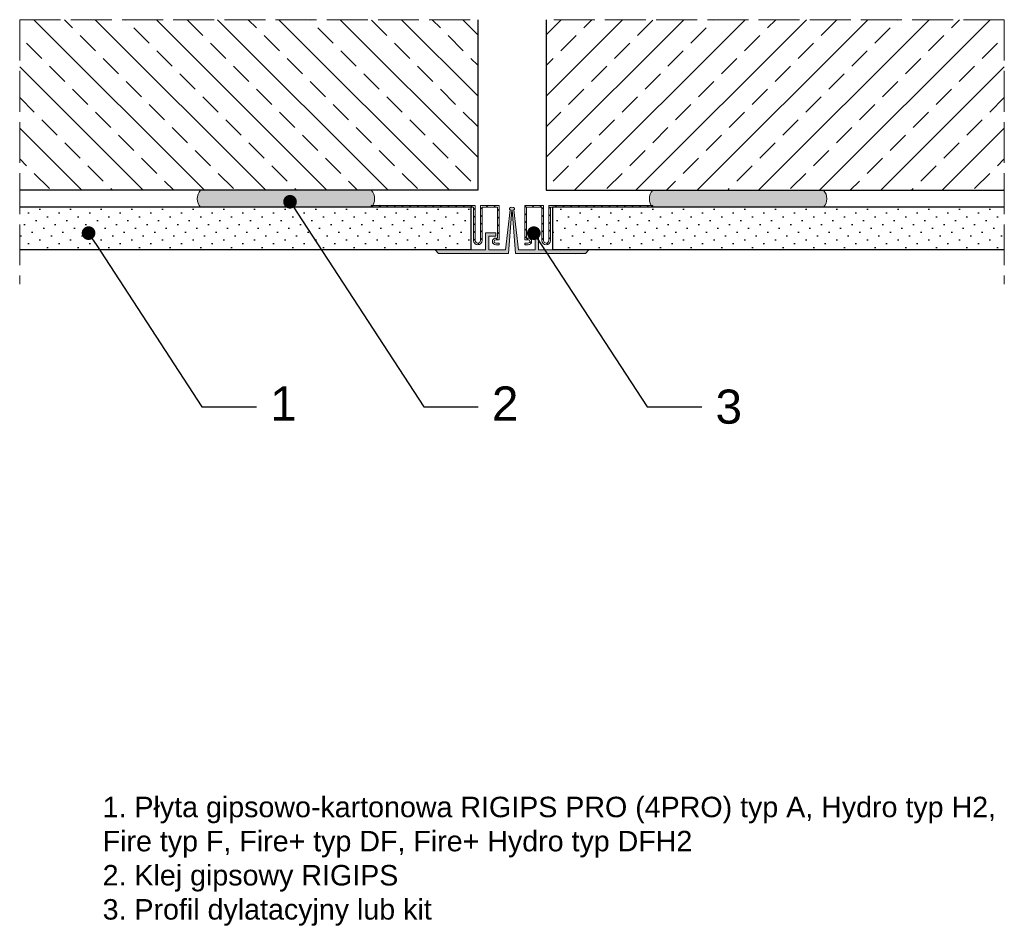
# Model space of a CAD drawing. Header units: millimetres. Extents: x 2352 to 2640, y 1043 to 1309.
import ezdxf
from ezdxf import colors
from ezdxf.entities.mleader import LeaderData, LeaderLine
from ezdxf.math import Vec2, Vec3

# ---------------------------------------------------------------- set-up
doc = ezdxf.new("R2010")
doc.units = ezdxf.units.MM
doc.linetypes.add('ACAD_ISO02W100', pattern=[15, 12, -3])
for name, color, linetype, lineweight in [('_RIGIPS AKCESORIA', 7, 'Continuous', 18), ('_RIGIPS G-K', 7, 'Continuous', 25), ('KRESKOWANIE', 7, 'Continuous', 9), ('OPISY', 7, 'Continuous', 9), ('PRZERYWANA', 7, 'ACAD_ISO02W100', 9)]:
    doc.layers.add(name, color=color, linetype=linetype, lineweight=lineweight)
doc.styles.get("Standard").update_dxf_attribs({"font": 'arial.ttf'})

# ---------------------------------------------------------------- blocks, each defined once
blk = doc.blocks.new('Profil dylatacyjny')
at = {"layer": '_RIGIPS G-K'}
h = blk.add_hatch(color=256, dxfattribs=at)
h.dxf.hatch_style = 1
edge = h.paths.add_edge_path()
edge.add_line((1735.54, 1914.64), (1715.04, 1914.64))
edge.add_line((1715.04, 1914.64), (1714.04, 1913.64))
edge.add_line((1714.04, 1913.64), (1728.79, 1913.64))
edge.add_line((1728.79, 1913.64), (1728.79, 1908.64))
edge.add_line((1728.79, 1908.64), (1731.79, 1908.64))
edge.add_line((1731.79, 1908.64), (1731.79, 1909.64))
edge.add_line((1731.79, 1909.64), (1729.79, 1909.64))
edge.add_line((1729.79, 1909.64), (1729.79, 1913.64))
edge.add_line((1729.79, 1913.64), (1734.66, 1913.64))
edge.add_line((1734.66, 1913.64), (1736.03, 1901.9))
edge.add_ellipse((1736.54, 1901.58), major_axis=(0.759, 0), ratio=0.575336, start_angle=132.522, end_angle=270)
edge.add_ellipse((1736.54, 1901.58), major_axis=(0.759, 0), ratio=0.575336, start_angle=270, end_angle=407.478)
edge.add_line((1737.05, 1901.9), (1738.42, 1913.64))
edge.add_line((1738.42, 1913.64), (1743.29, 1913.64))
edge.add_line((1743.29, 1913.64), (1743.29, 1909.64))
edge.add_line((1743.29, 1909.64), (1741.29, 1909.64))
edge.add_line((1741.29, 1909.64), (1741.29, 1908.64))
edge.add_line((1741.29, 1908.64), (1744.29, 1908.64))
edge.add_line((1744.29, 1908.64), (1744.29, 1913.64))
edge.add_line((1744.29, 1913.64), (1759.04, 1913.64))
edge.add_line((1759.04, 1913.64), (1758.04, 1914.64))
edge.add_line((1758.04, 1914.64), (1737.54, 1914.64))
edge.add_line((1737.54, 1914.64), (1736.56, 1902.01))
edge.add_ellipse((1736.54, 1901.58), major_axis=(0.759, 0), ratio=0.575336, start_angle=88.3826, end_angle=91.6174)
edge.add_line((1736.52, 1902.01), (1735.54, 1914.64))
h = blk.add_hatch(dxfattribs=at)
h.set_pattern_fill('ANSI31', color=256, scale=0.5)
h.paths.add_polyline_path([(1725.79, 1910.89, -1), (1727.29, 1910.89), (1727.29, 1900.64), (1732.79, 1900.64), (1732.79, 1910.64), (1731.79, 1910.64, -1), (1731.79, 1911.64), (1732.79, 1911.64), (1732.79, 1912.14), (1731.79, 1912.14, 1), (1731.79, 1910.14), (1732.29, 1910.14), (1732.29, 1901.14), (1727.79, 1901.14), (1727.79, 1910.89, 1), (1725.29, 1910.89), (1725.29, 1901.14), (1695.29, 1901.14), (1695.29, 1900.64), (1725.79, 1900.64)])
h = blk.add_hatch(dxfattribs=at)
h.set_pattern_fill('ANSI31', color=256, scale=0.5)
h.paths.add_polyline_path([(1777.79, 1901.14), (1747.79, 1901.14), (1747.79, 1910.89, 1), (1745.29, 1910.89), (1745.29, 1901.14), (1740.79, 1901.14), (1740.79, 1910.14), (1741.29, 1910.14, 1), (1741.29, 1912.14), (1740.29, 1912.14), (1740.29, 1911.64), (1741.29, 1911.64, -1), (1741.29, 1910.64), (1740.29, 1910.64), (1740.29, 1900.64), (1745.79, 1900.64), (1745.79, 1910.89, -1), (1747.29, 1910.89), (1747.29, 1900.64), (1777.79, 1900.64)])
at = {"layer": '_RIGIPS AKCESORIA'}
for p, q in [((1714.04, 1913.64), (1715.04, 1914.64)), ((1714.04, 1913.64), (1728.79, 1913.64)), ((1715.04, 1914.64), (1735.54, 1914.64)), ((1728.79, 1908.64), (1728.79, 1913.64)), ((1729.79, 1913.64), (1734.66, 1913.64)), ((1729.79, 1909.64), (1729.79, 1913.64)), ((1734.66, 1913.64), (1736.03, 1901.9)), ((1735.54, 1914.64), (1736.52, 1902.01)), ((1737.54, 1914.64), (1736.56, 1902.01)), ((1738.42, 1913.64), (1737.05, 1901.9)), ((1737.54, 1914.64), (1758.04, 1914.64)), ((1738.42, 1913.64), (1743.29, 1913.64)), ((1743.29, 1909.64), (1743.29, 1913.64)), ((1744.29, 1913.64), (1759.04, 1913.64)), ((1744.29, 1908.64), (1744.29, 1913.64)), ((1759.04, 1913.64), (1758.04, 1914.64)), ((1725.29, 1901.14), (1725.29, 1910.89)), ((1725.79, 1900.64), (1725.79, 1910.89)), ((1727.29, 1900.64), (1727.29, 1910.89)), ((1727.79, 1901.14), (1727.79, 1910.89)), ((1731.79, 1912.14), (1732.79, 1912.14)), ((1731.79, 1911.64), (1732.79, 1911.64)), ((1731.79, 1910.64), (1732.79, 1910.64)), ((1731.79, 1910.14), (1732.29, 1910.14)), ((1732.29, 1901.14), (1732.29, 1910.14)), ((1732.79, 1911.64), (1732.79, 1912.14)), ((1732.79, 1900.64), (1732.79, 1910.64)), ((1741.29, 1912.14), (1740.29, 1912.14)), ((1740.29, 1911.64), (1740.29, 1912.14)), ((1741.29, 1911.64), (1740.29, 1911.64)), ((1740.29, 1900.64), (1740.29, 1910.64)), ((1741.29, 1910.64), (1740.29, 1910.64)), ((1740.79, 1901.14), (1740.79, 1910.14)), ((1741.29, 1910.14), (1740.79, 1910.14)), ((1745.29, 1901.14), (1745.29, 1910.89)), ((1745.79, 1900.64), (1745.79, 1910.89)), ((1747.29, 1900.64), (1747.29, 1910.89)), ((1747.79, 1901.14), (1747.79, 1910.89)), ((1731.79, 1908.64), (1728.79, 1908.64)), ((1731.79, 1909.64), (1729.79, 1909.64)), ((1731.79, 1908.64), (1731.79, 1909.64)), ((1741.29, 1909.64), (1743.29, 1909.64)), ((1741.29, 1908.64), (1741.29, 1909.64)), ((1741.29, 1908.64), (1744.29, 1908.64)), ((1695.29, 1901.14), (1725.29, 1901.14)), ((1695.29, 1900.64), (1695.29, 1901.14)), ((1695.29, 1900.64), (1725.79, 1900.64)), ((1727.29, 1900.64), (1732.79, 1900.64)), ((1727.79, 1901.14), (1732.29, 1901.14)), ((1745.79, 1900.64), (1740.29, 1900.64)), ((1745.29, 1901.14), (1740.79, 1901.14)), ((1777.79, 1900.64), (1747.29, 1900.64)), ((1777.79, 1901.14), (1747.79, 1901.14)), ((1777.79, 1900.64), (1777.79, 1901.14))]:
    blk.add_line(p, q, dxfattribs=at)
for centre, radius, start, end in [((1726.54, 1910.89), 1.25, 0, 180), ((1726.54, 1910.89), 0.75, 0, 180), ((1731.79, 1911.14), 1, 90, 270), ((1731.79, 1911.14), 0.5, 90, 270), ((1741.29, 1911.14), 1, 270, 90), ((1741.29, 1911.14), 0.5, 270, 90), ((1746.54, 1910.89), 1.25, 0, 180), ((1746.54, 1910.89), 0.75, 0, 180)]:
    blk.add_arc(centre, radius, start, end, dxfattribs=at)
for start_param, end_param in [(2.312945, 7.111833), (1.542567, 1.599026)]:
    blk.add_ellipse((1736.54, 1901.58), major_axis=(0.759, 0), ratio=0.575336, start_param=start_param, end_param=end_param, dxfattribs=at)
blk = doc.blocks.new('_Dot')
at = {"color": 0, "linetype": 'ByBlock', "lineweight": -2}
blk.add_line((-0.5, 0), (-1, 0), dxfattribs=at)
at = {"color": 0, "linetype": 'ByBlock', "const_width": 0.5}
blk.add_lwpolyline([(-0.25, 0, 1), (0.25, 0, 1)], format="xyb", close=True, dxfattribs=at)

msp = doc.modelspace()

# ---------------------------------------------------------------- hatches: boundary and pattern name
at = {"layer": '_RIGIPS G-K'}
h = msp.add_hatch(dxfattribs=at)
h.set_pattern_fill('DOTS', color=256, scale=2, angle=-45, style=0)
h.set_pattern_definition([(315, (522.234, -256.6705), (3.367596, 1.122532), [0, -3.175])])
h.paths.add_polyline_path([(2351.66, 1253.66), (2351.66, 1241.16), (2483.91, 1241.16), (2483.91, 1253.66)])
h.paths.add_polyline_path([(2640.16, 1241.16), (2640.16, 1253.66), (2507.91, 1253.66), (2507.91, 1241.16)])
at = {"layer": 'KRESKOWANIE'}
h = msp.add_hatch(dxfattribs=at)
h.set_pattern_fill('ANSI33', color=256, scale=2, style=0)
h.set_pattern_definition([(135, (4735.687, -65.472), (8.980256, 8.980256), []), (135, (4726.706, -65.472), (8.980256, 8.980256), [6.35, -3.175])])
h.paths.add_polyline_path([(2351.66, 1258.66), (2351.66, 1308.66), (2485.91, 1308.66), (2485.91, 1258.66)])
h = msp.add_hatch(dxfattribs=at)
h.set_pattern_fill('ANSI33', color=256, scale=2, style=0)
h.set_pattern_definition([(45, (256.137, -65.472), (-8.980256, 8.980256), []), (45, (265.117, -65.472), (-8.980256, 8.980256), [6.35, -3.175])])
h.paths.add_polyline_path([(2640.16, 1258.66), (2640.16, 1308.66), (2505.91, 1308.66), (2505.91, 1258.66)])
for points in [[(2404.66, 1253.66, -0.4), (2404.66, 1258.66), (2454.66, 1258.66, -0.4), (2454.66, 1253.66)], [(2587.16, 1253.66, 0.4), (2587.16, 1258.66), (2537.16, 1258.66, 0.4), (2537.16, 1253.66)]]:
    msp.add_hatch(color=256, dxfattribs=at).paths.add_polyline_path(points)

# ---------------------------------------------------------------- linework, layer by layer
for p, q in [((2485.91, 1308.66), (2485.91, 1258.66)), ((2505.91, 1308.66), (2505.91, 1258.66)), ((2485.91, 1258.66), (2351.66, 1258.66)), ((2505.91, 1258.66), (2640.16, 1258.66))]:
    msp.add_line(p, q)
at = {"layer": '_RIGIPS G-K'}
for p, q in [((2483.91, 1253.66), (2351.66, 1253.66)), ((2483.91, 1241.16), (2483.91, 1253.66)), ((2507.91, 1241.16), (2507.91, 1253.66)), ((2640.16, 1253.66), (2507.91, 1253.66)), ((2483.91, 1241.16), (2351.66, 1241.16)), ((2640.16, 1241.16), (2507.91, 1241.16))]:
    msp.add_line(p, q, dxfattribs=at)
at = {"layer": 'KRESKOWANIE'}
for centre, start, end in [((2407.29, 1256.16), 136.3972, 223.6028), ((2452.04, 1256.16), 316.3972, 43.6028), ((2539.79, 1256.16), 136.3972, 223.6028), ((2584.54, 1256.16), 316.3972, 43.6028)]:
    msp.add_arc(centre, 3.63, start, end, dxfattribs=at)
at = {"layer": 'PRZERYWANA'}
for p, q in [((2351.66, 1308.66), (2485.91, 1308.66)), ((2351.66, 1308.66), (2351.66, 1231.16)), ((2640.16, 1308.66), (2505.91, 1308.66)), ((2640.16, 1308.66), (2640.16, 1231.16))]:
    msp.add_line(p, q, dxfattribs=at)

# ---------------------------------------------------------------- block references
at = {"layer": '_RIGIPS AKCESORIA', "xscale": -1, "rotation": 180}
msp.add_blockref('Profil dylatacyjny', (759.37, 3154.8), dxfattribs=at)

# ---------------------------------------------------------------- texts
at = {"insert": (2375.97, 1080.87), "char_height": 6, "width": 262.7017, "attachment_point": 1}
msp.add_mtext('1. Płyta gipsowo-kartonowa RIGIPS PRO (4PRO) typ A, Hydro typ H2, Fire typ F, Fire+ typ DF, Fire+ Hydro typ DFH2\\P2. Klej gipsowy RIGIPS\\P3. Profil dylatacyjny lub kit', dxfattribs=at)

# ---------------------------------------------------------------- leaders
at = {"layer": 'OPISY'}
ml = msp.add_multileader_mtext('Standard', dxfattribs=at)
ml.set_content('2', color=256)
ml.set_leader_properties()
ml.set_arrow_properties(name='DOT')
ml.build(insert=Vec2(0, 0))
ctx = ml.context
ctx.base_point, ctx.char_height, ctx.landing_gap_size, ctx.plane_origin = Vec3(2486.03, 1195.14), 10, 4, Vec3(2293.44, 1338.8)
notes = []
notes.append((ctx, [(0, (1, 1, 0), (2470.03, 1195.14), (1, 0), 16, [(0, [(2430.87, 1255.28)], 0, [])])]))
ctx.mtext.insert, ctx.mtext.flow_direction = Vec3(2490.03, 1201.14), 5
ml = msp.add_multileader_mtext('Standard', dxfattribs=at)
ml.set_content('1', color=256)
ml.set_leader_properties()
ml.set_arrow_properties(name='DOT')
ml.build(insert=Vec2(0, 0))
ctx = ml.context
ctx.base_point, ctx.char_height, ctx.landing_gap_size, ctx.plane_origin = Vec3(2421.07, 1195.14), 10, 4, Vec3(2228.49, 1338.8)
notes.append((ctx, [(0, (1, 1, 0), (2405.07, 1195.14), (1, 0), 16, [(0, [(2371.84, 1246.09)], 0, [])])]))
ctx.mtext.insert, ctx.mtext.flow_direction = Vec3(2425.07, 1201.14), 5
ml = msp.add_multileader_mtext('Standard', dxfattribs=at)
ml.set_content('3', color=256)
ml.set_leader_properties()
ml.set_arrow_properties(name='DOT')
ml.build(insert=Vec2(0, 0))
ctx = ml.context
ctx.base_point, ctx.char_height, ctx.landing_gap_size, ctx.plane_origin = Vec3(2551.55, 1195.14), 10, 4, Vec3(2358.96, 1338.8)
notes.append((ctx, [(0, (1, 1, 0), (2535.55, 1195.14), (1, 0), 16, [(0, [(2502.31, 1246.09)], 0, [])])]))
ctx.mtext.insert, ctx.mtext.flow_direction = Vec3(2555.55, 1200.23), 5
for ctx, leaders in notes:
    for number, flags, end, landing, length, lines in leaders:
        leader = LeaderData()
        leader.index, (leader.has_last_leader_line, leader.has_dogleg_vector, leader.attachment_direction) = number, flags
        leader.last_leader_point, leader.dogleg_vector, leader.dogleg_length = Vec3(end), Vec3(landing), length
        for number, points, colour, breaks in lines:
            line = LeaderLine()
            line.index, line.vertices, line.color, line.breaks = number, Vec3.list(points), colors.encode_raw_color(colour), breaks
            leader.lines.append(line)
        ctx.leaders.append(leader)

doc.saveas('drawing.dxf')
